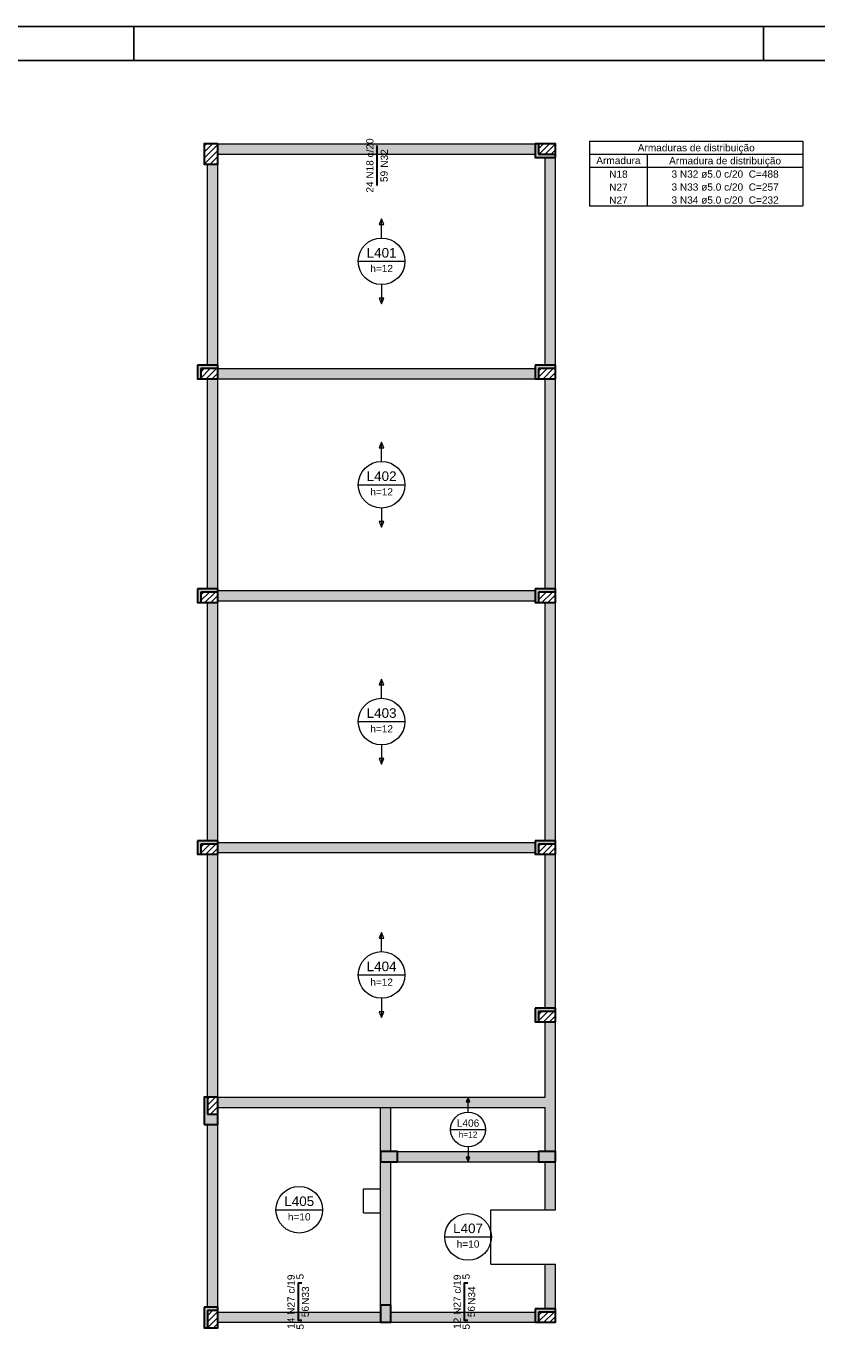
# Model space of a CAD drawing. Header units: millimetres. Extents: x 0 to 84.1, y 0 to 59.4.
# Tile 5 of 6: x 43.9 to 67.2, y 20.6 to 59.4. Entities that reach past the tile are written whole.
import ezdxf

# ---------------------------------------------------------------- set-up
doc = ezdxf.new("R2010")
doc.units = ezdxf.units.MM
doc.header["$MEASUREMENT"] = 0
doc.linetypes.add('NULL', pattern=[0])
for name, color, linetype, lineweight in [('Descrição da armadura', 7, 'Continuous', 0), ('DT-Armadura negativa', 4, 'Continuous', 30), ('DT-Hachura pilar em laje', 252, 'Continuous', 5), ('DT-Hachura viga em laje', 254, 'Continuous', 5), ('DT-Relação do aço', 9, 'Continuous', 5), ('DT-Textos', 7, 'Continuous', 5), ('FO-Hachura pilar que morre', 106, 'Continuous', 5), ('FO-Hachura pilar que passa', 19, 'Continuous', 5), ('FO-Pilares', 4, 'Continuous', 30), ('FO-Vigas', 1, 'Continuous', 20), ('Textos armaduras', 7, 'Continuous', 0)]:
    doc.layers.add(name, color=color, linetype=linetype, lineweight=lineweight)
doc.layers.add('SEDUC_MARF', color=1, linetype='Continuous')
doc.layers.add('SEDUC_MARGG', color=7, linetype='Continuous')
doc.styles.add('Arial', font='txt')

msp = doc.modelspace()

# ---------------------------------------------------------------- hatches: boundary and pattern name
at = {"layer": 'DT-Hachura pilar em laje', "linetype": 'Continuous'}
h = msp.add_hatch(dxfattribs=at)
h.set_pattern_fill('ANSI31', color=252, style=0)
h.paths.add_polyline_path([(49.564, 55.946), (49.364, 55.946), (49.164, 55.946), (49.164, 55.646), (49.164, 55.346), (49.364, 55.346), (49.564, 55.346), (49.564, 55.646)])
for points in [[(54.844, 26.03), (54.844, 26.18), (54.844, 26.33), (54.594, 26.33), (54.344, 26.33), (54.344, 26.18), (54.344, 26.03), (54.594, 26.03)], [(59.484, 26.03), (59.484, 26.18), (59.484, 26.33), (59.234, 26.33), (58.984, 26.33), (58.984, 26.18), (58.984, 26.03), (59.234, 26.03)], [(54.344, 21.311), (54.494, 21.311), (54.644, 21.311), (54.644, 21.561), (54.644, 21.811), (54.494, 21.811), (54.344, 21.811), (54.344, 21.561)]]:
    msp.add_hatch(color=252, dxfattribs=at).paths.add_polyline_path(points)
at = {"layer": 'DT-Hachura viga em laje', "linetype": 'Continuous'}
for points in [[(58.885, 55.945), (58.885, 55.945), (49.564, 55.945), (49.564, 55.645), (58.885, 55.645), (58.885, 55.945)], [(59.485, 55.545), (59.485, 55.545), (59.185, 55.545), (59.185, 49.443), (59.485, 49.443), (59.485, 55.545)], [(49.564, 55.345), (49.564, 55.345), (49.264, 55.345), (49.264, 49.443), (49.564, 49.443), (49.564, 55.345)], [(58.884, 49.344), (58.884, 49.344), (49.564, 49.344), (49.564, 49.044), (58.884, 49.044), (58.884, 49.344)], [(49.564, 49.043), (49.564, 49.043), (49.265, 49.043), (49.265, 42.865), (49.564, 42.865), (49.564, 49.043)], [(59.485, 49.043), (59.485, 49.043), (59.185, 49.043), (59.185, 42.865), (59.485, 42.865), (59.485, 49.043)], [(58.885, 42.815), (58.885, 42.815), (49.564, 42.815), (49.564, 42.515), (58.885, 42.515), (58.885, 42.815)], [(49.564, 42.465), (49.564, 42.465), (49.264, 42.465), (49.264, 35.465), (49.564, 35.465), (49.564, 42.465)], [(59.485, 42.465), (59.485, 42.465), (59.185, 42.465), (59.185, 35.465), (59.485, 35.465), (59.485, 42.465)], [(58.885, 35.416), (58.885, 35.416), (49.564, 35.416), (49.564, 35.116), (58.885, 35.116), (58.885, 35.416)], [(49.565, 27.926), (49.565, 27.926), (49.564, 35.066), (49.265, 35.066), (49.265, 27.926), (49.565, 27.926)], [(59.185, 35.066), (59.185, 35.066), (59.185, 30.544), (59.485, 30.544), (59.485, 35.066), (59.185, 35.066)], [(59.485, 30.144), (59.485, 30.144), (59.185, 30.144), (59.185, 27.926), (59.335, 27.776), (59.485, 27.776), (59.485, 30.144)], [(54.494, 27.926), (54.494, 27.926), (49.565, 27.926), (49.565, 27.626), (54.494, 27.626), (54.494, 27.926)], [(59.335, 27.776), (59.335, 27.776), (59.185, 27.926), (54.494, 27.926), (54.494, 27.626), (59.185, 27.626), (59.335, 27.776)], [(54.644, 27.626), (54.644, 27.626), (54.494, 27.776), (54.344, 27.626), (54.344, 26.33), (54.644, 26.33), (54.644, 27.626)], [(59.485, 27.776), (59.485, 27.776), (59.335, 27.776), (59.185, 27.626), (59.185, 26.33), (59.485, 26.33), (59.485, 27.776)], [(49.564, 27.126), (49.564, 27.126), (49.264, 27.126), (49.264, 21.753), (49.564, 21.753), (49.564, 27.126)], [(54.644, 26.03), (54.644, 26.03), (54.344, 26.03), (54.344, 25.23), (54.644, 25.23), (54.644, 26.03)], [(58.984, 26.33), (58.984, 26.33), (54.844, 26.33), (54.844, 26.03), (58.984, 26.03), (58.984, 26.33)], [(59.485, 26.03), (59.485, 26.03), (59.185, 26.03), (59.185, 24.621), (59.485, 24.621), (59.485, 26.03)], [(54.644, 25.23), (54.644, 25.23), (54.344, 25.23), (54.344, 24.53), (54.644, 24.53), (54.644, 25.23)], [(54.644, 24.53), (54.644, 24.53), (54.344, 24.53), (54.344, 21.811), (54.644, 21.811), (54.644, 24.53)], [(59.485, 23.021), (59.485, 23.021), (59.185, 23.021), (59.185, 21.711), (59.485, 21.711), (59.485, 23.021)], [(54.344, 21.611), (54.344, 21.611), (49.564, 21.611), (49.564, 21.311), (54.344, 21.311), (54.344, 21.611)], [(54.644, 21.611), (54.644, 21.611), (54.644, 21.311), (58.885, 21.311), (58.885, 21.611), (54.644, 21.611)]]:
    msp.add_hatch(color=254, dxfattribs=at).paths.add_polyline_path(points)
at = {"layer": 'FO-Hachura pilar que morre', "linetype": 'Continuous'}
h = msp.add_hatch(color=106, dxfattribs=at)
h.paths.add_polyline_path([(59.485, 55.546), (59.485, 55.746), (59.485, 55.946), (59.185, 55.946), (58.885, 55.946), (58.885, 55.746), (58.885, 55.546), (59.185, 55.546)])
h.paths.add_polyline_path([(59.485, 55.646), (59.485, 55.796), (59.485, 55.946), (59.235, 55.946), (58.985, 55.946), (58.985, 55.796), (58.985, 55.646), (59.235, 55.646)], flags=0)
for points in [[(49.064, 49.343), (49.564, 49.343), (49.564, 49.443), (48.964, 49.443), (48.964, 49.043), (49.064, 49.043), (49.064, 49.343)], [(58.985, 49.343), (59.484, 49.343), (59.484, 49.443), (58.885, 49.443), (58.885, 49.043), (58.985, 49.043), (58.985, 49.343)], [(49.065, 42.765), (49.564, 42.765), (49.564, 42.865), (48.965, 42.865), (48.965, 42.466), (49.065, 42.466), (49.065, 42.765)], [(58.985, 42.765), (59.485, 42.765), (59.485, 42.865), (58.885, 42.865), (58.885, 42.466), (58.985, 42.466), (58.985, 42.765)], [(49.065, 35.365), (49.564, 35.365), (49.564, 35.465), (48.965, 35.465), (48.965, 35.066), (49.065, 35.066), (49.065, 35.365)], [(58.985, 35.365), (59.485, 35.365), (59.485, 35.465), (58.885, 35.465), (58.885, 35.066), (58.985, 35.066), (58.985, 35.365)], [(58.985, 30.444), (59.485, 30.444), (59.485, 30.544), (58.885, 30.544), (58.885, 30.144), (58.985, 30.144), (58.985, 30.444)], [(49.265, 21.653), (49.564, 21.653), (49.564, 21.753), (49.165, 21.753), (49.165, 21.153), (49.265, 21.153), (49.265, 21.653)], [(58.985, 21.611), (59.485, 21.611), (59.485, 21.711), (58.885, 21.711), (58.885, 21.311), (58.985, 21.311), (58.985, 21.611)]]:
    msp.add_hatch(color=106, dxfattribs=at).paths.add_polyline_path(points)
h = msp.add_hatch(color=106, dxfattribs=at)
h.paths.add_polyline_path([(49.164, 27.126), (49.364, 27.126), (49.564, 27.126), (49.564, 27.526), (49.564, 27.926), (49.364, 27.926), (49.164, 27.926), (49.164, 27.526)])
h.paths.add_polyline_path([(49.264, 27.426), (49.414, 27.426), (49.564, 27.426), (49.564, 27.676), (49.564, 27.926), (49.414, 27.926), (49.264, 27.926), (49.264, 27.676)], flags=0)
at = {"layer": 'FO-Hachura pilar que passa', "linetype": 'Continuous'}
h = msp.add_hatch(dxfattribs=at)
h.set_pattern_fill('ANSI31', color=19, style=0)
h.paths.add_polyline_path([(59.485, 55.646), (59.485, 55.796), (59.485, 55.946), (59.235, 55.946), (58.985, 55.946), (58.985, 55.796), (58.985, 55.646), (59.235, 55.646)])
h = msp.add_hatch(dxfattribs=at)
h.set_pattern_fill('ANSI31', color=19, style=0)
h.paths.add_polyline_path([(49.564, 49.343), (49.064, 49.343), (49.064, 49.043), (49.564, 49.043), (49.564, 49.343)])
h = msp.add_hatch(dxfattribs=at)
h.set_pattern_fill('ANSI31', color=19, style=0)
h.paths.add_polyline_path([(59.484, 49.343), (58.985, 49.343), (58.985, 49.043), (59.484, 49.043), (59.484, 49.343)])
h = msp.add_hatch(dxfattribs=at)
h.set_pattern_fill('ANSI31', color=19, style=0)
h.paths.add_polyline_path([(49.564, 42.765), (49.065, 42.765), (49.065, 42.466), (49.564, 42.466), (49.564, 42.765)])
h = msp.add_hatch(dxfattribs=at)
h.set_pattern_fill('ANSI31', color=19, style=0)
h.paths.add_polyline_path([(59.485, 42.765), (58.985, 42.765), (58.985, 42.466), (59.485, 42.466), (59.485, 42.765)])
h = msp.add_hatch(dxfattribs=at)
h.set_pattern_fill('ANSI31', color=19, style=0)
h.paths.add_polyline_path([(49.564, 35.365), (49.065, 35.365), (49.065, 35.066), (49.564, 35.066), (49.564, 35.365)])
h = msp.add_hatch(dxfattribs=at)
h.set_pattern_fill('ANSI31', color=19, style=0)
h.paths.add_polyline_path([(59.485, 35.365), (58.985, 35.365), (58.985, 35.066), (59.485, 35.066), (59.485, 35.365)])
h = msp.add_hatch(dxfattribs=at)
h.set_pattern_fill('ANSI31', color=19, style=0)
h.paths.add_polyline_path([(59.485, 30.444), (58.985, 30.444), (58.985, 30.144), (59.485, 30.144), (59.485, 30.444)])
h = msp.add_hatch(dxfattribs=at)
h.set_pattern_fill('ANSI31', color=19, style=0)
h.paths.add_polyline_path([(49.264, 27.426), (49.414, 27.426), (49.564, 27.426), (49.564, 27.676), (49.564, 27.926), (49.414, 27.926), (49.264, 27.926), (49.264, 27.676)])
h = msp.add_hatch(dxfattribs=at)
h.set_pattern_fill('ANSI31', color=19, style=0)
h.paths.add_polyline_path([(49.564, 21.653), (49.265, 21.653), (49.265, 21.153), (49.564, 21.153), (49.564, 21.653)])
h = msp.add_hatch(dxfattribs=at)
h.set_pattern_fill('ANSI31', color=19, style=0)
h.paths.add_polyline_path([(59.485, 21.611), (58.985, 21.611), (58.985, 21.311), (59.485, 21.311), (59.485, 21.611)])

# ---------------------------------------------------------------- linework, layer by layer
at = {"layer": 'DT-Armadura negativa'}
for points in [[(54.245, 54.725), (54.245, 55.896)], [(52.029, 21.361), (51.929, 21.361), (51.929, 22.472), (52.029, 22.472)], [(56.91, 21.361), (56.81, 21.361), (56.81, 22.472), (56.91, 22.472)]]:
    msp.add_lwpolyline(points, dxfattribs=at)
at = {"layer": 'DT-Relação do aço'}
for p, q in [((60.485, 56.028), (66.754, 56.028)), ((60.485, 56.028), (60.485, 54.121)), ((66.754, 56.028), (66.754, 54.121)), ((60.485, 55.646), (66.754, 55.646)), ((62.179, 55.646), (62.179, 54.121)), ((60.485, 55.265), (66.754, 55.265)), ((60.485, 54.121), (66.754, 54.121))]:
    msp.add_line(p, q, dxfattribs=at)
at = {"layer": 'DT-Textos'}
for p, q in [((54.375, 53.745), (54.304, 53.576)), ((54.304, 53.576), (54.445, 53.576)), ((54.445, 53.576), (54.375, 53.745)), ((53.689, 52.495), (55.06, 52.495)), ((54.445, 51.414), (54.304, 51.414)), ((54.304, 51.414), (54.375, 51.245)), ((54.375, 51.245), (54.445, 51.414)), ((54.375, 47.179), (54.304, 47.01)), ((54.304, 47.01), (54.445, 47.01)), ((54.445, 47.01), (54.375, 47.179)), ((53.689, 45.929), (55.06, 45.929)), ((54.445, 44.849), (54.304, 44.849)), ((54.304, 44.849), (54.375, 44.679)), ((54.375, 44.679), (54.445, 44.849)), ((54.375, 40.216), (54.304, 40.046)), ((54.304, 40.046), (54.445, 40.046)), ((54.445, 40.046), (54.375, 40.216)), ((53.689, 38.966), (55.06, 38.966)), ((54.445, 37.885), (54.304, 37.885)), ((54.304, 37.885), (54.375, 37.715)), ((54.375, 37.715), (54.445, 37.885)), ((54.375, 32.771), (54.304, 32.601)), ((54.304, 32.601), (54.445, 32.601)), ((54.445, 32.601), (54.375, 32.771)), ((53.689, 31.521), (55.06, 31.521)), ((54.445, 30.44), (54.304, 30.44)), ((54.304, 30.44), (54.375, 30.27)), ((54.375, 30.27), (54.445, 30.44)), ((56.915, 27.916), (56.862, 27.789)), ((56.862, 27.789), (56.968, 27.789)), ((56.968, 27.789), (56.915, 27.916)), ((56.401, 26.978), (57.429, 26.978)), ((56.968, 26.168), (56.862, 26.168)), ((56.862, 26.168), (56.915, 26.041)), ((56.915, 26.041), (56.968, 26.168)), ((51.269, 24.618), (52.64, 24.618)), ((56.229, 23.821), (57.6, 23.821))]:
    msp.add_line(p, q, dxfattribs=at)
for points in [[(54.375, 53.18), (54.375, 53.745)], [(54.375, 51.81), (54.375, 51.245)], [(54.375, 46.615), (54.375, 47.179)], [(54.375, 45.244), (54.375, 44.679)], [(54.375, 39.651), (54.375, 40.216)], [(54.375, 38.28), (54.375, 37.715)], [(54.375, 32.206), (54.375, 32.771)], [(54.375, 30.835), (54.375, 30.27)], [(56.915, 27.492), (56.915, 27.916)], [(56.915, 26.464), (56.915, 26.041)]]:
    msp.add_lwpolyline(points, dxfattribs=at)
for centre, radius in [((54.375, 52.495), 0.685), ((54.375, 45.929), 0.685), ((54.375, 38.966), 0.685), ((54.375, 31.521), 0.685), ((56.915, 26.978), 0.514), ((51.954, 24.618), 0.685), ((56.915, 23.821), 0.685)]:
    msp.add_circle(centre, radius, dxfattribs=at)
at = {"layer": 'FO-Pilares'}
for p, q in [((58.985, 55.946), (58.985, 55.646)), ((58.985, 55.646), (59.485, 55.646)), ((49.064, 49.343), (49.064, 49.043)), ((49.564, 49.343), (49.064, 49.343)), ((58.985, 49.343), (58.985, 49.043)), ((59.485, 49.343), (58.985, 49.343)), ((49.064, 42.766), (49.064, 42.466)), ((49.564, 42.766), (49.064, 42.766)), ((58.985, 42.766), (58.985, 42.466)), ((59.485, 42.766), (58.985, 42.766)), ((49.064, 35.366), (49.064, 35.066)), ((49.564, 35.366), (49.064, 35.366)), ((58.985, 35.366), (58.985, 35.066)), ((59.485, 35.366), (58.985, 35.366)), ((58.985, 30.444), (58.985, 30.144)), ((59.485, 30.444), (58.985, 30.444)), ((49.264, 27.926), (49.264, 27.426)), ((49.264, 27.426), (49.564, 27.426)), ((49.564, 21.653), (49.264, 21.653)), ((49.264, 21.653), (49.264, 21.153)), ((59.485, 21.611), (58.985, 21.611)), ((58.985, 21.611), (58.985, 21.311))]:
    msp.add_line(p, q, dxfattribs=at)
for points in [[(49.564, 55.946), (49.364, 55.946), (49.164, 55.946), (49.164, 55.646), (49.164, 55.346), (49.364, 55.346), (49.564, 55.346), (49.564, 55.646), (49.564, 55.946)], [(59.485, 55.546), (59.485, 55.746), (59.485, 55.946), (59.185, 55.946), (58.885, 55.946), (58.885, 55.746), (58.885, 55.546), (59.185, 55.546), (59.485, 55.546)], [(48.964, 49.443), (48.964, 49.043), (49.564, 49.043), (49.564, 49.443), (48.964, 49.443)], [(58.885, 49.443), (58.885, 49.043), (59.484, 49.043), (59.484, 49.443), (58.885, 49.443)], [(48.965, 42.865), (48.965, 42.466), (49.564, 42.466), (49.564, 42.865), (48.965, 42.865)], [(58.885, 42.865), (58.885, 42.466), (59.485, 42.466), (59.485, 42.865), (58.885, 42.865)], [(48.965, 35.465), (48.965, 35.066), (49.564, 35.066), (49.564, 35.465), (48.965, 35.465)], [(58.885, 35.465), (58.885, 35.066), (59.485, 35.066), (59.485, 35.465), (58.885, 35.465)], [(58.885, 30.544), (58.885, 30.144), (59.485, 30.144), (59.485, 30.544), (58.885, 30.544)], [(49.164, 27.126), (49.364, 27.126), (49.564, 27.126), (49.564, 27.526), (49.564, 27.926), (49.364, 27.926), (49.164, 27.926), (49.164, 27.526), (49.164, 27.126)], [(54.844, 26.03), (54.844, 26.18), (54.844, 26.33), (54.594, 26.33), (54.344, 26.33), (54.344, 26.18), (54.344, 26.03), (54.594, 26.03), (54.844, 26.03)], [(59.484, 26.03), (59.484, 26.18), (59.484, 26.33), (59.234, 26.33), (58.984, 26.33), (58.984, 26.18), (58.984, 26.03), (59.234, 26.03), (59.484, 26.03)], [(49.165, 21.753), (49.165, 21.153), (49.564, 21.153), (49.564, 21.753), (49.165, 21.753)], [(54.344, 21.311), (54.494, 21.311), (54.644, 21.311), (54.644, 21.561), (54.644, 21.811), (54.494, 21.811), (54.344, 21.811), (54.344, 21.561), (54.344, 21.311)], [(58.885, 21.711), (58.885, 21.311), (59.485, 21.311), (59.485, 21.711), (58.885, 21.711)]]:
    msp.add_lwpolyline(points, close=True, dxfattribs=at)
at = {"layer": 'FO-Vigas'}
for p, q in [((49.564, 55.946), (58.885, 55.946)), ((49.564, 55.646), (58.885, 55.646)), ((59.185, 49.443), (59.185, 55.546)), ((59.485, 49.443), (59.485, 55.546)), ((49.264, 49.443), (49.264, 55.346)), ((49.564, 49.443), (49.564, 55.346)), ((49.564, 49.344), (58.885, 49.344)), ((49.264, 42.865), (49.264, 49.043)), ((49.564, 49.044), (58.885, 49.044)), ((49.564, 42.865), (49.564, 49.043)), ((59.185, 42.865), (59.185, 49.043)), ((59.485, 42.865), (59.485, 49.043)), ((49.564, 42.816), (58.885, 42.816)), ((49.264, 35.465), (49.264, 42.466)), ((49.564, 42.516), (58.885, 42.516)), ((49.564, 35.465), (49.564, 42.466)), ((59.185, 35.465), (59.185, 42.466)), ((59.485, 35.465), (59.485, 42.466)), ((49.564, 35.416), (58.885, 35.416)), ((49.264, 27.926), (49.264, 35.066)), ((49.564, 35.116), (58.885, 35.116)), ((49.564, 27.926), (49.564, 35.066)), ((59.185, 30.544), (59.185, 35.066)), ((59.485, 30.544), (59.485, 35.066)), ((59.185, 27.926), (59.185, 30.144)), ((59.485, 27.776), (59.485, 30.144)), ((49.564, 27.926), (54.494, 27.926)), ((54.494, 27.926), (59.185, 27.926)), ((49.564, 27.626), (54.494, 27.626)), ((54.344, 26.33), (54.344, 27.626)), ((54.494, 27.626), (59.185, 27.626)), ((54.644, 26.33), (54.644, 27.626)), ((59.185, 26.33), (59.185, 27.626)), ((59.485, 26.33), (59.485, 27.776)), ((49.264, 21.753), (49.264, 27.126)), ((49.564, 21.753), (49.564, 27.126)), ((54.344, 25.23), (54.344, 26.03)), ((54.644, 25.23), (54.644, 26.03)), ((54.844, 26.33), (58.984, 26.33)), ((54.844, 26.03), (58.984, 26.03)), ((59.185, 24.621), (59.185, 26.03)), ((59.485, 24.621), (59.485, 26.03)), ((53.844, 25.23), (54.344, 25.23)), ((53.844, 24.53), (53.844, 25.23)), ((54.344, 24.53), (54.344, 25.23)), ((54.644, 24.53), (54.644, 25.23)), ((53.844, 24.53), (54.344, 24.53)), ((54.344, 21.811), (54.344, 24.53)), ((54.644, 21.811), (54.644, 24.53)), ((57.585, 24.621), (59.185, 24.621)), ((57.585, 23.021), (57.585, 24.621)), ((59.185, 24.621), (59.485, 24.621)), ((57.585, 23.021), (59.185, 23.021)), ((59.185, 23.021), (59.485, 23.021)), ((59.185, 21.711), (59.185, 23.021)), ((59.485, 21.711), (59.485, 23.021)), ((49.564, 21.611), (54.344, 21.611)), ((54.644, 21.611), (58.885, 21.611)), ((49.564, 21.311), (54.344, 21.311)), ((54.644, 21.311), (58.885, 21.311))]:
    msp.add_line(p, q, dxfattribs=at)
at = {"layer": 'SEDUC_MARF'}
for p, q in [((47.1, 59.4), (47.1, 58.4)), ((65.6, 59.4), (65.6, 58.4))]:
    msp.add_line(p, q, dxfattribs=at)
msp.add_lwpolyline([(84.1, 59.4), (0, 59.4), (0, 0), (84.1, 0)], close=True, dxfattribs=at)
at = {"layer": 'SEDUC_MARGG'}
msp.add_lwpolyline([(2.5, 1), (83.1, 1), (83.1, 58.4), (2.5, 58.4)], close=True, dxfattribs=at)

# ---------------------------------------------------------------- texts
at = {"layer": 'Descrição da armadura', "linetype": 'NULL', "char_height": 0.2118, "rotation": 90.0002, "line_spacing_factor": 0.9, "style": 'Arial'}
for s, insert, width, attachment_point in [('24 N18 c/20', (54.139, 55.311), 3.1277, 8), ('N32', (54.563, 55.79), 1.06399, 9), ('14 N27 c/19', (51.824, 21.917), 3.1277, 8), ('12 N27 c/19', (56.704, 21.917), 3.1277, 8), ('N33', (52.247, 22.366), 1.06399, 9), ('N34', (57.128, 22.366), 1.06399, 9)]:
    msp.add_mtext(s, dxfattribs=dict(at, insert=insert, width=width, attachment_point=attachment_point))
at = {"layer": 'Descrição da armadura', "linetype": 'NULL', "char_height": 0.2118, "attachment_point": 8, "line_spacing_factor": 0.9, "style": 'Arial'}
for s, insert, width in [('N18', (61.333, 54.948), 1.06399), ('3 N32 ø5.0 c/20  C=488', (64.467, 54.948), 6.17439), ('N27', (61.333, 54.567), 1.06399), ('3 N33 ø5.0 c/20  C=257', (64.467, 54.567), 6.17439), ('N27', (61.333, 54.185), 1.06399), ('3 N34 ø5.0 c/20  C=232', (64.467, 54.185), 6.17439)]:
    msp.add_mtext(s, dxfattribs=dict(at, insert=insert, width=width))
at = {"layer": 'DT-Textos', "linetype": 'NULL', "attachment_point": 8, "line_spacing_factor": 0.798, "style": 'Arial'}
for s, insert, char_height, width in [('L401', (54.375, 52.601), 0.2824, 1.7352), ('h=12', (54.375, 52.178), 0.2118, 1.30642), ('L402', (54.375, 46.035), 0.2824, 1.7352), ('h=12', (54.375, 45.612), 0.2118, 1.30642), ('L403', (54.375, 39.072), 0.2824, 1.7352), ('h=12', (54.375, 38.648), 0.2118, 1.30642), ('L404', (54.375, 31.627), 0.2824, 1.7352), ('h=12', (54.375, 31.203), 0.2118, 1.30642), ('L406', (56.915, 27.058), 0.2118, 1.29027), ('h=12', (56.915, 26.74), 0.1765, 1.12622), ('L405', (51.955, 24.724), 0.2824, 1.7352), ('h=10', (51.955, 24.301), 0.2118, 1.30642), ('L407', (56.915, 23.927), 0.2824, 1.7352), ('h=10', (56.915, 23.503), 0.2118, 1.30642)]:
    msp.add_mtext(s, dxfattribs=dict(at, insert=insert, char_height=char_height, width=width))
at = {"layer": 'Textos armaduras', "linetype": 'NULL', "char_height": 0.2118, "attachment_point": 8, "line_spacing_factor": 0.798, "style": 'Arial'}
for s, insert, width in [('Armaduras de distribuição', (63.62, 55.662), 6.73769), ('Armadura', (61.333, 55.35), 2.54656), ('Armadura de distribuição', (64.467, 55.28), 6.44769)]:
    msp.add_mtext(s, dxfattribs=dict(at, insert=insert, width=width))
at = {"layer": 'Textos armaduras', "linetype": 'NULL', "rotation": 90.0002, "line_spacing_factor": 0.9, "style": 'Arial'}
for s, insert, char_height, width, attachment_point in [('59', (54.342, 54.825), 0.2118, 1.04514, 1), ('5', (52.085, 22.572), 0.212, 0.72257, 7), ('5', (56.966, 22.572), 0.212, 0.72257, 7), ('56', (52.027, 21.461), 0.2118, 1.04514, 1), ('56', (56.907, 21.461), 0.2118, 1.04514, 1), ('5', (51.874, 21.261), 0.212, 0.72257, 3), ('5', (56.754, 21.261), 0.212, 0.72257, 3)]:
    msp.add_mtext(s, dxfattribs=dict(at, insert=insert, char_height=char_height, width=width, attachment_point=attachment_point))

doc.saveas('drawing.dxf')
